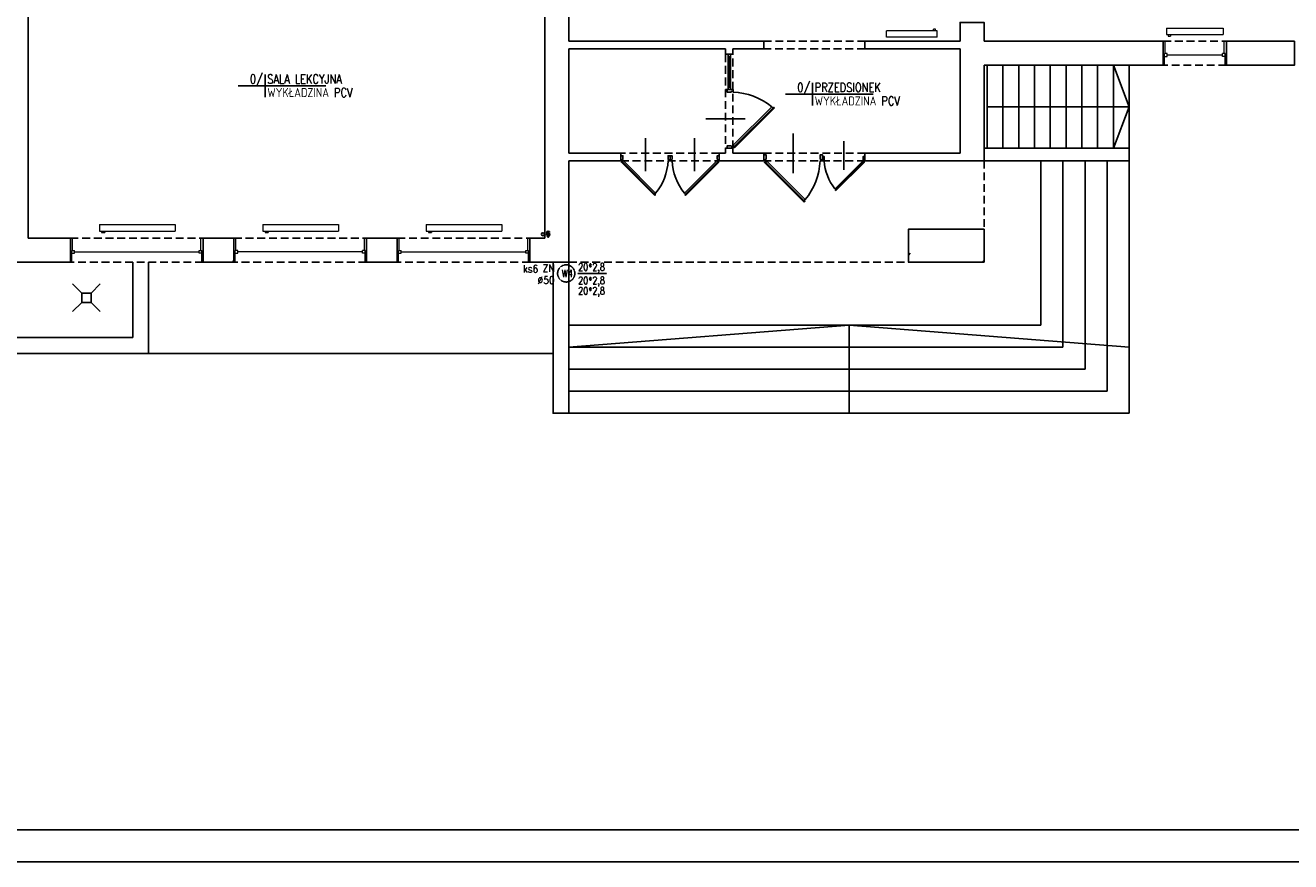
# Model space of a CAD drawing. Header units: millimetres. Extents: x 116 to 15750, y -6945 to 9999.
# Tile 131 of 150: x 3494 to 5554, y 3454 to 4817. Entities that reach past the tile are written whole.
import ezdxf
from ezdxf.enums import TextEntityAlignment as Align

# ---------------------------------------------------------------- set-up
doc = ezdxf.new("R2010")
doc.units = ezdxf.units.MM
for name, pattern in [('ACAD_ISO12W100', [21, 12, -3, 0, -3, 0, -3]), ('DASHDOT', [25.4, 12.7, -6.35, 0, -6.35]), ('DASHED', [19.05, 12.7, -6.35]), ('DASHED2', [0.375, 0.25, -0.125])]:
    doc.linetypes.add(name, pattern=pattern)
doc.layers.get('0').update_dxf_attribs({"color": 252})
for name, color, linetype in [('1-OPIS-POM', 252, 'Continuous'), ('1-SCIANA', 252, 'Continuous'), ('I-DRZWI', 252, 'Continuous'), ('I-NAD', 252, 'DASHED'), ('I-OKNA', 252, 'Continuous'), ('I-SCIANA', 252, 'Continuous'), ('I-WIDOK', 252, 'Continuous'), ('IS cwu', 3, 'DASHDOT'), ('IS cwu cyrkulacja', 3, 'ACAD_ISO12W100'), ('IS KAN_S_OPIS', 2, 'Continuous'), ('IS KAN_SAN_RURY', 1, 'Continuous'), ('IS opis woda', 7, 'DASHED2'), ('TABELKA', 252, 'Continuous')]:
    doc.layers.add(name, color=color, linetype=linetype)
doc.layers.add('I-C.O', color=252, linetype='Continuous', lineweight=15)
doc.layers.add('IS woda w', color=5, linetype='Continuous', lineweight=40)
doc.styles.add('ROMANS', font='romans.shx', dxfattribs={"width": 0.75})
doc.styles.add('TECH', font='simplex.shx')

# ---------------------------------------------------------------- blocks, each defined once
blk = doc.blocks.new('D90')
blk.add_line((32.6, 45), (-28, 45))
for points in [[(-9.2, 87.2), (-9.2, 90), (0, 90), (0, 86.3), (-6.4, 86.3), (-6.4, 87.2)], [(-72.6, 61.8), (-11.7, 0.9), (-10.6, 2), (-71.5, 62.9)], [(-9.2, 2.8), (-9.2, 0), (0, 0), (0, 3.7), (-6.4, 3.7), (-6.4, 2.8)]]:
    blk.add_lwpolyline(points, close=True)
blk.add_lwpolyline([(-11.3, 2.7), (-9.5, 4.5), (-68.6, 63.5), (-70.3, 61.8)])
blk.add_arc((-4.6, -14.5), 100.9, 92.6186, 129.3487)
blk = doc.blocks.new('OPIS-POM')
for p, q in [((-60, 0), (135, 0)), ((0, 25), (0, -25))]:
    blk.add_line(p, q)
at = {"style": 'ROMANS', "width": 0.8, "flags": 4}
blk.add_attdef('NR', text='', height=20, dxfattribs=at).set_placement((-5, 5), align=Align.RIGHT)
blk.add_attdef('NAZWA', (5, 5), '', height=20, dxfattribs=at)
blk.add_attdef('POW.', text='', height=20, dxfattribs=at).set_placement((-5, -5), align=Align.TOP_RIGHT)
blk.add_attdef('POSADZKA', text='', height=20, dxfattribs=at).set_placement((5, -5), align=Align.TOP_LEFT)
blk = doc.blocks.new('kratka')
for p, q in [((-15, 0), (-30, 15)), ((0, 0), (15, 15)), ((-30, -30), (-15, -15)), ((15, -30), (0, -15))]:
    blk.add_line(p, q)
blk.add_lwpolyline([(0, 0), (-15, 0), (-15, -15), (0, -15)], close=True)

msp = doc.modelspace()

# ---------------------------------------------------------------- hatches: boundary and pattern name
at = {"true_color": 0x535353}
h = msp.add_hatch(color=251, dxfattribs=at)
h.dxf.hatch_style = 2
h.paths.add_polyline_path([(3783, 4469.6), (3782.6, 4469.7), (3782.5, 4470.1), (3782.6, 4470.4), (3783, 4470.5), (3783.3, 4470.4), (3783.5, 4470.1), (3783.3, 4469.7)])

# ---------------------------------------------------------------- linework, layer by layer
at = {"color": 251, "lineweight": 0, "true_color": 0x535353}
for points in [[(5346.1, 4790.5), (5349.3, 4790.5)], [(5448.8, 4790.5), (5445.5, 4790.5)], [(5346.2, 4751.4), (5348.1, 4751.4)], [(5448.8, 4751.4), (5446.8, 4751.4)], [(3567.3, 4470.1), (3570.6, 4470.1)], [(3783, 4470.1), (3779.6, 4470.1)], [(3833.3, 4470.1), (3836.5, 4470.1)], [(4049, 4470.1), (4045.6, 4470.1)], [(4099.3, 4470.1), (4102.5, 4470.1)], [(4315, 4470.1), (4311.6, 4470.1)], [(3567.3, 4431), (3569.3, 4431)], [(3782.9, 4431), (3781, 4431)], [(3831.2, 4431), (3833.3, 4433.2)], [(3833.4, 4431), (3835.3, 4431)], [(4049, 4431), (4047, 4431)], [(4099.3, 4431), (4101.2, 4431)], [(4314.9, 4431), (4313, 4431)], [(4931.2, 4441.8), (4934.8, 4445.4)]]:
    msp.add_lwpolyline(points, dxfattribs=at)
at = {"layer": 'I-C.O'}
for points in [[(4977.8, 4807.8), (4895.7, 4807.8)], [(4977.8, 4797.3), (4895.7, 4797.3), (4895.7, 4807.8)], [(4975.4, 4807.8), (4975.4, 4810.2), (4972.1, 4810.2)], [(4972.1, 4807.8), (4972.1, 4810.2)], [(4977.8, 4797.3), (4977.8, 4807.8)], [(5351.2, 4811.9), (5443.7, 4811.9), (5443.7, 4801.4)], [(5351.2, 4811.9), (5351.2, 4801.4)], [(5351.2, 4801.4), (5443.7, 4801.4)], [(5354, 4801.4), (5354, 4799.1), (5357.7, 4799.1)], [(5357.7, 4801.4), (5357.7, 4799.1)], [(3614.3, 4491.9), (3737.6, 4491.9), (3737.6, 4481.4)], [(3614.3, 4491.9), (3614.3, 4481.4)], [(3880.3, 4491.9), (4003.6, 4491.9), (4003.6, 4481.4)], [(3880.3, 4491.9), (3880.3, 4481.4)], [(4146.3, 4491.9), (4269.6, 4491.9), (4269.6, 4481.4)], [(4146.3, 4491.9), (4146.3, 4481.4)], [(3614.3, 4481.4), (3737.6, 4481.4)], [(3618, 4481.4), (3618, 4479), (3622.9, 4479)], [(3622.9, 4481.4), (3622.9, 4479)], [(3880.3, 4481.4), (4003.6, 4481.4)], [(3884, 4481.4), (3884, 4479), (3888.9, 4479)], [(3888.9, 4481.4), (3888.9, 4479)], [(4146.3, 4481.4), (4269.6, 4481.4)], [(4150, 4481.4), (4150, 4479), (4154.9, 4479)], [(4154.9, 4481.4), (4154.9, 4479)]]:
    msp.add_lwpolyline(points, dxfattribs=at)
at = {"layer": 'I-NAD'}
for points in [[(4695.9, 4790.5), (4860.3, 4790.5)], [(5346.1, 4790.5), (5448.8, 4790.5)], [(4633.3, 4769.4), (4633.3, 4616.3)], [(4645.7, 4616.3), (4645.7, 4769.4)], [(4860.3, 4778.2), (4695.9, 4778.2)], [(5448.8, 4751.4), (5346.1, 4751.4)], [(4645.7, 4711.9), (4633.3, 4711.9)], [(4378.6, 4431), (5051.2, 4431), (5054.4, 4431), (5054.4, 4595.8)], [(4623.3, 4608.2), (4463.3, 4608.2)], [(4463.3, 4595.8), (4623.3, 4595.8)], [(4695.9, 4608.2), (4860.3, 4608.2)], [(4860.3, 4595.8), (4695.9, 4595.8)], [(3567.3, 4470.1), (3783, 4470.1)], [(3833.3, 4470.1), (4049, 4470.1)], [(4099.3, 4470.1), (4315, 4470.1)], [(3783, 4431), (3567.3, 4431)], [(4049, 4431), (3833.3, 4431)], [(4315, 4431), (4099.3, 4431)]]:
    msp.add_lwpolyline(points, dxfattribs=at)
at = {"layer": 'I-OKNA', "lineweight": 0}
for points in [[(5349.3, 4770.4), (5349.3, 4790.5)], [(5445.5, 4770.4), (5445.5, 4790.5)], [(5352.6, 4770.4), (5348.1, 4770.4)], [(5348.1, 4751.4), (5348.1, 4770.4)], [(5348.1, 4765.8), (5352.6, 4765.8)], [(5352.6, 4765.8), (5352.6, 4770.4)], [(5442.3, 4768.1), (5352.6, 4768.1)], [(5442.3, 4765.8), (5442.3, 4770.4)], [(5446.8, 4751.4), (5446.8, 4770.4), (5442.3, 4770.4)], [(5446.8, 4765.8), (5442.3, 4765.8)], [(3570.6, 4449.9), (3570.6, 4470.1)], [(3779.6, 4449.9), (3779.6, 4470.1)], [(3836.5, 4449.9), (3836.5, 4470.1)], [(4045.6, 4449.9), (4045.6, 4470.1)], [(4102.5, 4449.9), (4102.5, 4470.1)], [(4311.6, 4449.9), (4311.6, 4470.1)], [(3569.3, 4431), (3569.3, 4449.9), (3573.8, 4449.9)], [(3573.8, 4445.4), (3573.8, 4449.9)], [(3776.5, 4449.9), (3781, 4449.9)], [(3776.5, 4445.4), (3776.5, 4449.9)], [(3781, 4431), (3781, 4449.9)], [(3839.8, 4449.9), (3835.3, 4449.9)], [(3835.3, 4431), (3835.3, 4449.9)], [(3839.8, 4445.4), (3839.8, 4449.9)], [(4042.5, 4445.4), (4042.5, 4449.9)], [(4047, 4431), (4047, 4449.9), (4042.5, 4449.9)], [(4101.2, 4431), (4101.2, 4449.9), (4105.8, 4449.9)], [(4105.8, 4445.4), (4105.8, 4449.9)], [(4308.5, 4449.9), (4313, 4449.9)], [(4308.5, 4445.4), (4308.5, 4449.9)], [(4313, 4431), (4313, 4449.9)], [(3569.3, 4445.4), (3573.8, 4445.4)], [(3573.8, 4447.7), (3776.5, 4447.7)], [(3781, 4445.4), (3776.5, 4445.4)], [(3835.3, 4445.4), (3839.8, 4445.4)], [(4042.5, 4447.7), (3839.8, 4447.7)], [(4047, 4445.4), (4042.5, 4445.4)], [(4101.2, 4445.4), (4105.8, 4445.4)], [(4105.8, 4447.7), (4308.5, 4447.7)], [(4313, 4445.4), (4308.5, 4445.4)]]:
    msp.add_lwpolyline(points, dxfattribs=at)
at = {"layer": 'I-OKNA'}
for points in [[(4637.8, 4711.9), (4637.8, 4769.4)], [(4639.8, 4715.9), (4639.8, 4765.4)], [(4641.8, 4711.9), (4641.8, 4769.4)]]:
    msp.add_lwpolyline(points, dxfattribs=at)
for points in [[(4637.8, 4765.4), (4641.8, 4765.4), (4641.8, 4769.4), (4637.8, 4769.4)], [(4637.8, 4711.9), (4641.8, 4711.9), (4641.8, 4715.9), (4637.8, 4715.9)]]:
    msp.add_lwpolyline(points, close=True, dxfattribs=at)
at = {"layer": 'I-SCIANA', "linetype": 'Continuous', "lineweight": 25}
for p, q in [((4588.2, 4790.5), (4378.6, 4790.5)), ((4378.6, 4778.2), (4588.2, 4778.2)), ((4378.6, 4595.8), (4463.3, 4595.8)), ((4463.3, 4595.8), (4463.3, 4608.2)), ((4633.3, 4608.2), (4623.3, 4608.2)), ((4623.3, 4608.2), (4623.3, 4595.8)), ((4623.3, 4595.8), (4695.9, 4595.8)), ((4695.9, 4595.8), (4695.9, 4608.2))]:
    msp.add_line(p, q, dxfattribs=at)
for points in [[(4378.6, 4790.5), (4378.6, 5163.1), (4339.6, 5163.1)], [(3498.5, 4470.1), (3498.5, 5067.8)], [(4339.6, 5067.8), (4339.6, 4470.1)], [(5054.4, 4790.5), (5054.4, 4821.3), (5015.4, 4821.3), (5015.4, 4790.5)], [(4645.7, 4778.2), (4695.9, 4778.2), (4695.9, 4790.5), (4588.2, 4790.5), (4588.2, 4790.5)], [(5015.4, 4790.5), (4860.3, 4790.5), (4860.3, 4778.2)], [(5346.1, 4790.5), (5054.4, 4790.5)], [(5054.4, 4751.4), (5346.1, 4751.4), (5346.1, 4790.5)], [(4378.6, 4608.2), (4378.6, 4778.2)], [(4588.2, 4778.2), (4633.3, 4778.2)], [(4633.3, 4778.2), (4633.3, 4769.4), (4645.7, 4769.4)], [(4645.7, 4769.4), (4645.7, 4778.2)], [(4860.3, 4778.2), (5015.4, 4778.2)], [(5015.4, 4778.2), (5015.4, 4608.2)], [(5054.4, 4595.8), (5054.4, 4751.4)], [(4645.7, 4608.2), (4645.7, 4616.3), (4633.3, 4616.3), (4633.3, 4608.2)], [(4463.3, 4608.2), (4378.6, 4608.2)], [(4378.6, 4431), (4378.6, 4595.8)], [(4695.9, 4608.2), (4645.7, 4608.2)], [(5015.4, 4608.2), (4860.3, 4608.2), (4860.3, 4595.8), (5054.4, 4595.8)], [(3473.9, 4470.1), (3450.2, 4470.1), (3450.2, 4431), (3567.3, 4431), (3567.3, 4470.1)], [(3567.3, 4470.1), (3498.5, 4470.1)], [(4339.6, 4470.1), (4315, 4470.1), (4315, 4431), (4378.6, 4431)], [(5054.4, 4484.5), (4931.2, 4484.5), (4931.2, 4431)], [(5054.4, 4431), (5054.4, 4484.5)], [(4931.2, 4431), (5054.4, 4431)], [(5051.2, 4431), (5054.4, 4434.2)]]:
    msp.add_lwpolyline(points, dxfattribs=at)
for points in [[(5448.8, 4751.4), (5559.7, 4751.4), (5559.7, 4790.5), (5448.8, 4790.5)], [(3783, 4431), (3833.3, 4431), (3833.3, 4470.1), (3783, 4470.1)], [(4049, 4431), (4099.3, 4431), (4099.3, 4470.1), (4049, 4470.1)]]:
    msp.add_lwpolyline(points, close=True, dxfattribs=at)
at = {"layer": 'I-WIDOK'}
for p, q in [((5264.9, 4751.4), (5290.6, 4683.9)), ((5059.6, 4683.9), (5290.6, 4683.9)), ((5290.6, 4683.9), (5264.9, 4616.3)), ((4834.6, 4328.3), (4378.6, 4292.4)), ((4834.6, 4184.6), (4834.6, 4328.3)), ((4834.6, 4328.3), (5290.6, 4292.4))]:
    msp.add_line(p, q, dxfattribs=at)
for points in [[(5059.6, 4616.3), (5059.6, 4751.4)], [(5085.2, 4616.3), (5085.2, 4751.4)], [(5110.9, 4616.3), (5110.9, 4751.4)], [(5136.6, 4616.3), (5136.6, 4751.4)], [(5162.2, 4616.3), (5162.2, 4751.4)], [(5187.9, 4616.3), (5187.9, 4751.4)], [(5213.6, 4616.3), (5213.6, 4751.4)], [(5239.3, 4616.3), (5239.3, 4751.4)], [(5264.9, 4616.3), (5264.9, 4751.4)], [(5290.6, 4616.3), (5290.6, 4751.4)], [(4378.6, 4328.3), (5146.8, 4328.3), (5146.8, 4595.8), (5054.4, 4595.8), (5290.6, 4595.8), (5290.6, 4616.3), (5054.4, 4616.3)], [(5182.7, 4292.4), (5182.7, 4595.8)], [(5218.8, 4256.4), (5218.8, 4595.8)], [(5254.7, 4220.5), (5254.7, 4595.8)], [(5290.6, 4184.6), (5290.6, 4595.8)], [(3668.7, 4431), (3668.7, 4307.8)], [(3694.4, 4431), (3694.4, 4282.2)], [(3694.4, 4282.2), (3694.4, 4431)], [(4352.9, 4431), (4352.9, 4184.6), (4378.6, 4184.6)], [(4378.6, 4431), (4378.6, 4184.6)], [(3668.7, 4307.8), (3232.2, 4307.8)], [(4378.6, 4292.4), (5138.6, 4292.4)], [(4378.6, 4292.4), (5182.7, 4292.4)], [(3694.4, 4282.2), (3232.2, 4282.2)], [(3694.4, 4282.2), (4352.9, 4282.2)], [(4378.6, 4256.4), (5218.8, 4256.4)], [(4378.6, 4220.5), (5254.7, 4220.5)], [(4378.6, 4184.6), (5290.6, 4184.6)]]:
    msp.add_lwpolyline(points, dxfattribs=at)
at = {"layer": 'IS cwu', "lineweight": 50, "ltscale": 3}
msp.add_circle((4344.8, 4475.2), 1.5, dxfattribs=at)
at = {"layer": 'IS cwu cyrkulacja'}
msp.add_circle((4344.8, 4472.5), 1, dxfattribs=at)
at = {"layer": 'IS KAN_SAN_RURY', "linetype": 'Continuous'}
msp.add_circle((4336.3, 4476.3), 2.5, dxfattribs=at)
at = {"layer": 'IS opis woda'}
msp.add_line((4440.4, 4412.4), (4392.7, 4412.4), dxfattribs=at)
msp.add_circle((4374.2, 4412.4), 14, dxfattribs=at)
at = {"layer": 'IS woda w', "lineweight": 50}
msp.add_circle((4344.8, 4478.5), 1.5, dxfattribs=at)
at = {"layer": 'TABELKA'}
for points in [[(116.1, 6424.1), (116.1, 3454.1), (8124.3, 3454.1), (8124.3, 6424.1)], [(116.1, 6424.1), (116.1, 3454.1), (8124.3, 3454.1), (8124.3, 6424.1)], [(263.9, 3506), (8067.1, 3506), (8067.1, 6343.4), (263.9, 6343.4)]]:
    msp.add_lwpolyline(points, close=True, dxfattribs=at)

# ---------------------------------------------------------------- block references
at = {"layer": '1-OPIS-POM', "zscale": 0.7338240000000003}
for p, xscale, yscale, values in [((3884, 4718.1), 0.7338239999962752, 0.7338239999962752, {'NR': '0/', 'NAZWA': 'SALA LEKCYJNA', 'POSADZKA': 'WYKŁADZINA PCV'}), ((4775, 4704.4), 0.7338239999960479, 0.7338239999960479, {'NR': '0/', 'NAZWA': 'PRZEDSIONEK', 'POSADZKA': 'WYKŁADZINA PCV'})]:
    msp.add_blockref('OPIS-POM', p, dxfattribs=dict(at, xscale=xscale, yscale=yscale)).add_auto_attribs(values)
at = {"layer": '1-SCIANA'}
msp.add_blockref('kratka', (3600.7, 4380.2), dxfattribs=at)
at = {"layer": 'I-DRZWI', "xscale": -1.061871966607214, "yscale": 1.061871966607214, "zscale": 1.061871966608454}
msp.add_blockref('D90', (4636, 4616.3), dxfattribs=at)
at = {"layer": 'I-DRZWI'}
for p, xscale, yscale, zscale, rotation in [((4695.9, 4605.5), -1.061871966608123, 1.061871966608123, 1.061871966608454, 270), ((4463.3, 4604), -0.888888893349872, 0.888888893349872, 0.8888888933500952, 270), ((4623.3, 4604), 0.888888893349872, 0.888888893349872, 0.888888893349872, 90), ((4860.3, 4602.8), 0.7642245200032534, 0.7642245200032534, 0.7642245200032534, 90)]:
    msp.add_blockref('D90', p, dxfattribs=dict(at, xscale=xscale, yscale=yscale, zscale=zscale, rotation=rotation))

# ---------------------------------------------------------------- texts
at = {"layer": 'IS KAN_S_OPIS', "style": 'TECH', "width": 0.9}
for s, p in [('ks6', (4303.7, 4413.9)), ('ZN', (4335.8, 4414.9)), ('∅50', (4327.6, 4395.4, -53.4))]:
    msp.add_text(s, height=12, dxfattribs=at).set_placement(p)
at = {"layer": 'IS opis woda', "style": 'TECH', "width": 0.8}
for s, p in [('20*2,8', (4393.7, 4416.9, -53.4)), ('W4', (4366.8, 4406.4)), ('20*2,8', (4393.7, 4395, -53.4)), ('20*2,8', (4393.7, 4378.1, -53.4))]:
    msp.add_text(s, height=12, dxfattribs=at).set_placement(p)

doc.saveas('drawing.dxf')
